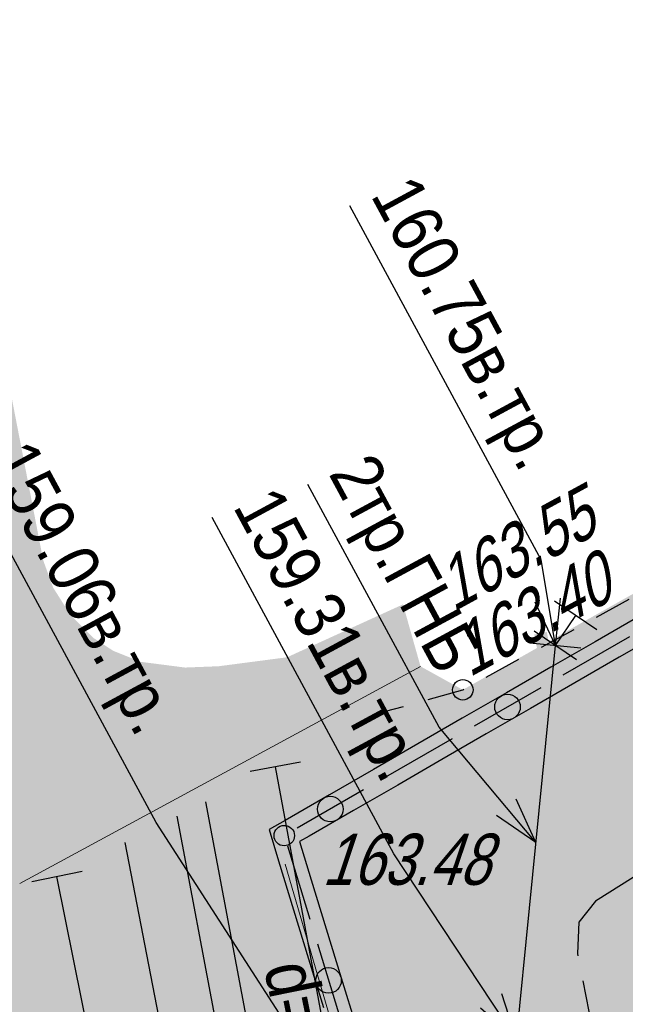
# Model space of a CAD drawing. Header units: millimetres. Extents: x 4385 to 11928, y 17253 to 36963.
# Tile 150 of 256: x 5836 to 5847, y 18684 to 18703. Entities that reach past the tile are written whole.
import ezdxf
from ezdxf.enums import TextEntityAlignment as Align

# ---------------------------------------------------------------- set-up
doc = ezdxf.new("R2010")
doc.units = ezdxf.units.MM
for name, color, linetype, lineweight in [('Геоподоснова_34179-21 от 9.08.21$0$Водосток', 7, 'Continuous', 25), ('Геоподоснова_34179-21 от 9.08.21$0$Горизонтали', 7, 'Continuous', 25), ('Геоподоснова_34179-21 от 9.08.21$0$Граница улицы', 7, 'Continuous', 25), ('Геоподоснова_34179-21 от 9.08.21$0$Кабель Мосэнерго', 7, 'Continuous', 25), ('Геоподоснова_34179-21 от 9.08.21$0$Кабель Мосэнерго проектный', 7, 'Continuous', 25), ('Геоподоснова_34179-21 от 9.08.21$0$Канализация самотёчная', 7, 'Continuous', 25), ('Геоподоснова_34179-21 от 9.08.21$0$Красные линии', 7, 'Continuous', 25), ('Геоподоснова_34179-21 от 9.08.21$0$Ограды', 7, 'Continuous', 25), ('ГП_реконстр_Ботаническая$0$ГП_дороги_УДС', 205, 'Continuous', 5)]:
    doc.layers.add(name, color=color, linetype=linetype, lineweight=lineweight)
doc.layers.add('ГП_граница_аренд_зем_500', color=7, linetype='Continuous', true_color=0x000000)
for name, color, linetype, lineweight, true_color, transparency in [('ГП_дороги_штриховка_сущ', 7, 'Continuous', 0, 0xc8d0d0, 0.6), ('ГП_реконстр_Ботаническая$0$ГП_озел_проект_УДС', 7, 'Continuous', 0, 0xbedfd7, 0.5), ('ГП_реконстр_Ботаническая$0$ГП_тротуары_штриховка_УДС', 7, 'Continuous', 0, 0xd3c4ab, 0.5)]:
    doc.layers.add(name, color=color, linetype=linetype, lineweight=lineweight, true_color=true_color, transparency=transparency)
doc.styles.add('Геоподоснова_34179-21 от 9.08.21$0$Style-RUSSIAN_1251', font='RUSSIAN_1251.shx')
doc.styles.add('Геоподоснова_34179-21 от 9.08.21$0$Style-RUSSIAN_1251 I 0.32289', font='RUSSIAN_1251.shx', dxfattribs={"oblique": 18.5})

# ---------------------------------------------------------------- blocks, each defined once
blk = doc.blocks.new('Геоподоснова_34179-21 от 9.08.21$0$PIKET_64')
at = {"layer": 'Геоподоснова_34179-21 от 9.08.21$0$Горизонтали', "color": 7, "linetype": 'Continuous', "lineweight": 25}
blk.add_arc((0, 0), 0.2, 0, 360, dxfattribs=at)
blk = doc.blocks.new('Геоподоснова_34179-21 от 9.08.21$0$msdElementTypeLineString_96')
at = {"layer": 'Геоподоснова_34179-21 от 9.08.21$0$Граница улицы', "color": 7, "linetype": 'Continuous', "lineweight": 25}
for p, q in [((8.427, 4.214), (8.741, 4.397)), ((6.282, 3.02), (6.921, 3.368)), ((4.128, 1.842), (4.767, 2.191)), ((3.05, 1.256), (3.689, 1.603)), ((1.971, 0.67), (2.611, 1.017)), ((0.001, 0.001), (0.351, 0.098))]:
    blk.add_line(p, q, dxfattribs=at)
at = {"layer": 'Геоподоснова_34179-21 от 9.08.21$0$Граница улицы', "color": 7, "linetype": 'Continuous', "lineweight": 25, "flags": 128}
for points in [[(7.359, 3.608), (7.757, 3.825), (7.994, 3.963)], [(5.205, 2.431), (5.474, 2.577), (5.844, 2.78)], [(0.833, 0.232), (1.513, 0.421), (1.532, 0.431)]]:
    blk.add_lwpolyline(points, dxfattribs=at)
blk = doc.blocks.new('Геоподоснова_34179-21 от 9.08.21$0$msdElementTypeLineString_119')
at = {"layer": 'Геоподоснова_34179-21 от 9.08.21$0$Ограды', "linetype": 'Continuous', "lineweight": 25}
h = blk.add_hatch(color=7, dxfattribs=at)
edge = h.paths.add_edge_path()
edge.add_arc((5.117, 141.413), 0.25, 0, 360)
h = blk.add_hatch(color=7, dxfattribs=at)
edge = h.paths.add_edge_path()
edge.add_arc((1.651, 139.416), 0.25, 0, 360)
h = blk.add_hatch(color=7, dxfattribs=at)
edge = h.paths.add_edge_path()
edge.add_arc((1.617, 136.066), 0.25, 0, 360)
at = {"layer": 'Геоподоснова_34179-21 от 9.08.21$0$Ограды', "color": 7, "linetype": 'Continuous', "lineweight": 25}
for p, q in [((7.698, 143.188), (6.832, 142.689)), ((8.168, 142.882), (7.301, 142.383)), ((6.832, 142.689), (5.965, 142.19)), ((7.5, 142.786), (6.2, 142.037)), ((7.301, 142.383), (6.435, 141.884)), ((5.965, 142.19), (5.099, 141.691)), ((6.435, 141.884), (5.568, 141.384)), ((5.099, 141.691), (4.232, 141.192)), ((5.767, 141.787), (4.467, 141.039)), ((5.568, 141.384), (4.702, 140.885)), ((4.232, 141.192), (3.366, 140.693)), ((4.034, 140.789), (2.734, 140.04)), ((4.702, 140.885), (3.835, 140.386)), ((3.366, 140.693), (2.499, 140.193)), ((3.835, 140.386), (2.969, 139.887)), ((2.499, 140.193), (1.633, 139.694)), ((2.301, 139.791), (1.001, 139.042)), ((2.969, 139.887), (2.102, 139.388)), ((1.633, 139.694), (0.766, 139.195)), ((2.102, 139.388), (1.236, 138.889)), ((0.813, 138.696), (1.251, 137.261)), ((0.641, 138.404), (0.933, 137.448)), ((1.277, 138.031), (1.57, 137.075)), ((0.933, 137.448), (1.226, 136.491)), ((1.57, 137.075), (1.862, 136.119)), ((1.398, 136.783), (1.837, 135.349)), ((1.226, 136.491), (1.518, 135.535)), ((1.862, 136.119), (2.155, 135.163))]:
    blk.add_line(p, q, dxfattribs=at)
at = {"layer": 'Геоподоснова_34179-21 от 9.08.21$0$Ограды', "color": 7, "linetype": 'Continuous', "lineweight": 25, "flags": 128}
for points in [[(0.766, 139.195), (0.454, 139.015), (0.641, 138.404)], [(1.236, 138.889), (1.048, 138.78), (1.277, 138.031)]]:
    blk.add_lwpolyline(points, dxfattribs=at)
at = {"layer": 'Геоподоснова_34179-21 от 9.08.21$0$Ограды', "color": 7, "linetype": 'Continuous', "lineweight": 25}
for centre in [(5.117, 141.413), (5.117, 141.413), (1.651, 139.416), (1.651, 139.416), (1.617, 136.066), (1.617, 136.066)]:
    blk.add_circle(centre, 0.25, dxfattribs=at)
blk = doc.blocks.new('Геоподоснова_34179-21 от 9.08.21$0$PIKET_490')
at = {"layer": 'Геоподоснова_34179-21 от 9.08.21$0$Горизонтали', "color": 7, "linetype": 'Continuous', "lineweight": 25}
blk.add_arc((0, 0), 0.2, 0, 360, dxfattribs=at)
blk = doc.blocks.new('Геоподоснова_34179-21 от 9.08.21$0$msdElementTypeLineString_385')
at = {"layer": 'Геоподоснова_34179-21 от 9.08.21$0$Канализация самотёчная', "color": 16, "linetype": 'Continuous', "lineweight": 25}
blk.add_line((0, 111.442), (3.217, 94.71), dxfattribs=at)
blk = doc.blocks.new('Геоподоснова_34179-21 от 9.08.21$0$msdElementTypeMultiLine_203')
at = {"layer": 'Геоподоснова_34179-21 от 9.08.21$0$Канализация самотёчная', "color": 16, "linetype": 'Continuous', "lineweight": 25}
blk.add_blockref('Геоподоснова_34179-21 от 9.08.21$0$msdElementTypeLineString_385', (0.506, 0.506), dxfattribs=at)
blk = doc.blocks.new('Геоподоснова_34179-21 от 9.08.21$0$msdElementTypeLineString_399')
at = {"layer": 'Геоподоснова_34179-21 от 9.08.21$0$Водосток', "color": 30, "linetype": 'Continuous', "lineweight": 25}
blk.add_line((0, 111.851), (2.827, 96.882), dxfattribs=at)
blk = doc.blocks.new('Геоподоснова_34179-21 от 9.08.21$0$msdElementTypeLineString_400')
at = {"layer": 'Геоподоснова_34179-21 от 9.08.21$0$Водосток', "color": 30, "linetype": 'Continuous', "lineweight": 25}
blk.add_line((0.001, 111.651), (2.812, 96.765), dxfattribs=at)
blk = doc.blocks.new('Геоподоснова_34179-21 от 9.08.21$0$msdElementTypeMultiLine_215')
at = {"layer": 'Геоподоснова_34179-21 от 9.08.21$0$Водосток', "color": 30, "linetype": 'Continuous', "lineweight": 25}
for name, p in [('Геоподоснова_34179-21 от 9.08.21$0$msdElementTypeLineString_399', (0.746, 0.507)), ('Геоподоснова_34179-21 от 9.08.21$0$msdElementTypeLineString_400', (0.188, 0.426))]:
    blk.add_blockref(name, p, dxfattribs=at)
blk = doc.blocks.new('Геоподоснова_34179-21 от 9.08.21$0$msdElementTypeLineString_419')
at = {"layer": 'Геоподоснова_34179-21 от 9.08.21$0$Кабель Мосэнерго', "color": 7, "linetype": 'Continuous', "lineweight": 25}
blk.add_line((1.99, 27.751), (1.01, 27.553), dxfattribs=at)
blk = doc.blocks.new('Геоподоснова_34179-21 от 9.08.21$0$msdElementTypeMultiLine_226')
at = {"layer": 'Геоподоснова_34179-21 от 9.08.21$0$Кабель Мосэнерго', "color": 7, "linetype": 'Continuous', "lineweight": 25, "flags": 128}
blk.add_lwpolyline([(6.768, 1.5), (1.5, 27.652)], dxfattribs=at)
at = {"layer": 'Геоподоснова_34179-21 от 9.08.21$0$Кабель Мосэнерго', "color": 7, "linetype": 'Continuous', "lineweight": 25}
blk.add_blockref('Геоподоснова_34179-21 от 9.08.21$0$msdElementTypeLineString_419', (0, 0), dxfattribs=at)
blk = doc.blocks.new('Геоподоснова_34179-21 от 9.08.21$0$msdElementTypeLineString_420')
at = {"layer": 'Геоподоснова_34179-21 от 9.08.21$0$Кабель Мосэнерго', "color": 7, "linetype": 'Continuous', "lineweight": 25}
blk.add_line((1.992, 26.198), (1.009, 26.016), dxfattribs=at)
blk = doc.blocks.new('Геоподоснова_34179-21 от 9.08.21$0$msdElementTypeMultiLine_227')
at = {"layer": 'Геоподоснова_34179-21 от 9.08.21$0$Кабель Мосэнерго', "color": 7, "linetype": 'Continuous', "lineweight": 25, "flags": 128}
blk.add_lwpolyline([(6.067, 1.5), (1.501, 26.107)], dxfattribs=at)
at = {"layer": 'Геоподоснова_34179-21 от 9.08.21$0$Кабель Мосэнерго', "color": 7, "linetype": 'Continuous', "lineweight": 25}
blk.add_blockref('Геоподоснова_34179-21 от 9.08.21$0$msdElementTypeLineString_420', (0, 0), dxfattribs=at)
blk = doc.blocks.new('Геоподоснова_34179-21 от 9.08.21$0$msdElementTypeLineString_520')
at = {"layer": 'Геоподоснова_34179-21 от 9.08.21$0$Кабель Мосэнерго', "color": 7, "linetype": 'Continuous', "lineweight": 25}
for p, q in [((2.311, 1.805), (1.484, 2.366)), ((1.914, 1.219), (1.086, 1.781))]:
    blk.add_line(p, q, dxfattribs=at)
blk = doc.blocks.new('Геоподоснова_34179-21 от 9.08.21$0$msdElementTypeMultiLine_316')
at = {"layer": 'Геоподоснова_34179-21 от 9.08.21$0$Кабель Мосэнерго', "color": 7, "linetype": 'Continuous', "lineweight": 25, "flags": 128}
blk.add_lwpolyline([(1.5, 1.5), (1.898, 2.085)], dxfattribs=at)
at = {"layer": 'Геоподоснова_34179-21 от 9.08.21$0$Кабель Мосэнерго', "color": 7, "linetype": 'Continuous', "lineweight": 25}
blk.add_blockref('Геоподоснова_34179-21 от 9.08.21$0$msdElementTypeLineString_520', (0, 0), dxfattribs=at)
blk = doc.blocks.new('Геоподоснова_34179-21 от 9.08.21$0$msdElementTypeLineString_521')
at = {"layer": 'Геоподоснова_34179-21 от 9.08.21$0$Кабель Мосэнерго', "color": 7, "linetype": 'Continuous', "lineweight": 25}
for p, q in [((2.758, 9.151), (1.762, 9.249)), ((1.998, 1.451), (1.002, 1.549))]:
    blk.add_line(p, q, dxfattribs=at)
blk = doc.blocks.new('Геоподоснова_34179-21 от 9.08.21$0$msdElementTypeMultiLine_317')
at = {"layer": 'Геоподоснова_34179-21 от 9.08.21$0$Кабель Мосэнерго', "color": 7, "linetype": 'Continuous', "lineweight": 25, "flags": 128}
blk.add_lwpolyline([(1.5, 1.5), (2.26, 9.2)], dxfattribs=at)
at = {"layer": 'Геоподоснова_34179-21 от 9.08.21$0$Кабель Мосэнерго', "color": 7, "linetype": 'Continuous', "lineweight": 25}
blk.add_blockref('Геоподоснова_34179-21 от 9.08.21$0$msdElementTypeLineString_521', (0, 0), dxfattribs=at)
blk = doc.blocks.new('Геоподоснова_34179-21 от 9.08.21$0$DIMTXT_107')
at = {"layer": 'Геоподоснова_34179-21 от 9.08.21$0$Кабель Мосэнерго', "color": 7, "linetype": 'Continuous', "lineweight": 25}
for q in [(-0.278, 0.892), (-0.698, 0.621)]:
    blk.add_line((0, 0), q, dxfattribs=at)
at = {"layer": 'Геоподоснова_34179-21 от 9.08.21$0$Кабель Мосэнерго', "color": 7, "linetype": 'Continuous', "lineweight": 25, "flags": 128}
blk.add_lwpolyline([(0, 0), (-5.13, 7.952), (-8.847, 14.827)], dxfattribs=at)
at = {"layer": 'Геоподоснова_34179-21 от 9.08.21$0$Кабель Мосэнерго', "color": 7, "linetype": 'Continuous', "lineweight": 25, "style": 'Геоподоснова_34179-21 от 9.08.21$0$Style-RUSSIAN_1251', "width": 0.9}
blk.add_text('159.06в.тр.', height=1, rotation=298.4019, dxfattribs=at).set_placement((-7.572, 15.516), align=Align.TOP_LEFT)
blk = doc.blocks.new('Геоподоснова_34179-21 от 9.08.21$0$DIMTXT_108')
at = {"layer": 'Геоподоснова_34179-21 от 9.08.21$0$Кабель Мосэнерго', "color": 7, "linetype": 'Continuous', "lineweight": 25}
for q in [(-0.287, 0.889), (-0.705, 0.613)]:
    blk.add_line((0, 0), q, dxfattribs=at)
at = {"layer": 'Геоподоснова_34179-21 от 9.08.21$0$Кабель Мосэнерго', "color": 7, "linetype": 'Continuous', "lineweight": 25, "flags": 128}
blk.add_lwpolyline([(0, 0), (-2.397, 3.629), (-5.952, 10.205)], dxfattribs=at)
at = {"layer": 'Геоподоснова_34179-21 от 9.08.21$0$Кабель Мосэнерго', "color": 7, "linetype": 'Continuous', "lineweight": 25, "style": 'Геоподоснова_34179-21 от 9.08.21$0$Style-RUSSIAN_1251', "width": 0.9}
blk.add_text('159.31в.тр.', height=1, rotation=298.4019, dxfattribs=at).set_placement((-4.677, 10.895), align=Align.TOP_LEFT)
blk = doc.blocks.new('Геоподоснова_34179-21 от 9.08.21$0$DIMTXT_109')
at = {"layer": 'Геоподоснова_34179-21 от 9.08.21$0$Кабель Мосэнерго', "color": 7, "linetype": 'Continuous', "lineweight": 25}
for q in [(-0.394, 0.847), (0.099, 0.929)]:
    blk.add_line((0, 0), q, dxfattribs=at)
at = {"layer": 'Геоподоснова_34179-21 от 9.08.21$0$Кабель Мосэнерго', "color": 7, "linetype": 'Continuous', "lineweight": 25, "flags": 128}
blk.add_lwpolyline([(0, 0), (-0.279, 1.676), (-4.02, 8.594)], dxfattribs=at)
at = {"layer": 'Геоподоснова_34179-21 от 9.08.21$0$Кабель Мосэнерго', "color": 7, "linetype": 'Continuous', "lineweight": 25, "style": 'Геоподоснова_34179-21 от 9.08.21$0$Style-RUSSIAN_1251', "width": 0.9}
blk.add_text('160.75в.тр.', height=1, rotation=298.4019, dxfattribs=at).set_placement((-2.744, 9.283), align=Align.TOP_LEFT)
blk = doc.blocks.new('Геоподоснова_34179-21 от 9.08.21$0$DIMTXT_111')
at = {"layer": 'Геоподоснова_34179-21 от 9.08.21$0$Кабель Мосэнерго', "color": 7, "linetype": 'Continuous', "lineweight": 25}
for q in [(-0.388, 0.85), (-0.77, 0.528)]:
    blk.add_line((0, 0), q, dxfattribs=at)
at = {"layer": 'Геоподоснова_34179-21 от 9.08.21$0$Кабель Мосэнерго', "color": 7, "linetype": 'Continuous', "lineweight": 25, "flags": 128}
blk.add_lwpolyline([(0, 0), (-1.895, 2.254), (-4.461, 7)], dxfattribs=at)
at = {"layer": 'Геоподоснова_34179-21 от 9.08.21$0$Кабель Мосэнерго', "color": 7, "linetype": 'Continuous', "lineweight": 25, "style": 'Геоподоснова_34179-21 от 9.08.21$0$Style-RUSSIAN_1251', "width": 0.9}
blk.add_text('2тр.ГНБ', height=1, rotation=298.4019, dxfattribs=at).set_placement((-3.186, 7.69), align=Align.TOP_LEFT)
blk = doc.blocks.new('Геоподоснова_34179-21 от 9.08.21$0$msdElementTypeLineString_900')
at = {"layer": 'Геоподоснова_34179-21 от 9.08.21$0$Кабель Мосэнерго проектный', "color": 7, "linetype": 'Continuous', "lineweight": 25}
blk.add_line((1.918, 10.581), (2.815, 6.022), dxfattribs=at)
at = {"layer": 'Геоподоснова_34179-21 от 9.08.21$0$Кабель Мосэнерго проектный', "color": 7, "linetype": 'Continuous', "lineweight": 25, "flags": 128}
for points in [[(3.129, 12.746), (2.164, 12.144), (1.839, 11.729), (1.812, 11.115), (1.821, 11.071)], [(2.912, 5.531), (3.448, 2.804), (3.385, 2.344), (3.106, 1.875), (2.337, 1.495)], [(1.889, 1.273), (0.463, 0.567), (0.202, 0.278), (0.001, 0.001)]]:
    blk.add_lwpolyline(points, dxfattribs=at)
blk = doc.blocks.new('Геоподоснова_34179-21 от 9.08.21$0$msdElementTypeMultiLine_561')
at = {"layer": 'Геоподоснова_34179-21 от 9.08.21$0$Кабель Мосэнерго проектный', "color": 7, "linetype": 'Continuous', "lineweight": 25}
blk.add_blockref('Геоподоснова_34179-21 от 9.08.21$0$msdElementTypeLineString_900', (0, 0), dxfattribs=at)
blk = doc.blocks.new('Геоподоснова_34179-21 от 9.08.21$0$msdElementTypeLineString_923')
at = {"layer": 'Геоподоснова_34179-21 от 9.08.21$0$Красные линии', "linetype": 'Continuous', "lineweight": 25}
for points in [[(0.167, 263.145), (0.003, 263.987), (0.248, 264.035), (0.412, 263.193)], [(0.933, 259.219), (0.358, 262.163), (0.604, 262.211), (1.178, 259.267)], [(1.699, 255.293), (1.124, 258.237), (1.37, 258.285), (1.944, 255.341)]]:
    blk.add_hatch(color=1, dxfattribs=at).paths.add_polyline_path(points)
blk = doc.blocks.new('Геоподоснова_34179-21 от 9.08.21$0$msdElementTypeLineString_927')
at = {"layer": 'Геоподоснова_34179-21 от 9.08.21$0$Красные линии', "linetype": 'Continuous', "lineweight": 25}
for points in [[(0.194, 242.519), (0.003, 243.501), (0.248, 243.549), (0.439, 242.567)], [(0.386, 241.538), (0.194, 242.519), (0.439, 242.567), (0.631, 241.586)], [(0.577, 240.556), (0.386, 241.538), (0.631, 241.586), (0.822, 240.604)], [(0.769, 239.575), (0.577, 240.556), (0.822, 240.604), (1.014, 239.623)], [(0.96, 238.593), (0.769, 239.575), (1.014, 239.623), (1.205, 238.641)], [(1.152, 237.612), (0.96, 238.593), (1.205, 238.641), (1.397, 237.66)], [(1.343, 236.63), (1.152, 237.612), (1.397, 237.66), (1.588, 236.678)], [(1.535, 235.649), (1.343, 236.63), (1.588, 236.678), (1.78, 235.697)]]:
    blk.add_hatch(color=1, dxfattribs=at).paths.add_polyline_path(points)
blk = doc.blocks.new('Геоподоснова_34179-21 от 9.08.21')
at = {"layer": 'Геоподоснова_34179-21 от 9.08.21$0$Водосток', "color": 30, "linetype": 'Continuous', "lineweight": 25}
blk.add_blockref('Геоподоснова_34179-21 от 9.08.21$0$msdElementTypeMultiLine_215', (5838.539, 18575.165), dxfattribs=at)
at = {"layer": 'Геоподоснова_34179-21 от 9.08.21$0$Горизонтали', "color": 7, "linetype": 'Continuous', "lineweight": 25}
for name, p in [('Геоподоснова_34179-21 от 9.08.21$0$PIKET_64', (5844.32, 18689.715)), ('Геоподоснова_34179-21 от 9.08.21$0$PIKET_490', (5840.828, 18686.864))]:
    blk.add_blockref(name, p, dxfattribs=at)
at = {"layer": 'Геоподоснова_34179-21 от 9.08.21$0$Граница улицы', "color": 7, "linetype": 'Continuous', "lineweight": 25}
blk.add_blockref('Геоподоснова_34179-21 от 9.08.21$0$msdElementTypeLineString_96', (5842.807, 18689.294), dxfattribs=at)
at = {"layer": 'Геоподоснова_34179-21 от 9.08.21$0$Кабель Мосэнерго', "color": 7, "linetype": 'Continuous', "lineweight": 25}
for name, p in [('Геоподоснова_34179-21 от 9.08.21$0$DIMTXT_109', (5846.13, 18690.58)), ('Геоподоснова_34179-21 от 9.08.21$0$DIMTXT_107', (5843.45, 18679.17)), ('Геоподоснова_34179-21 от 9.08.21$0$DIMTXT_111', (5845.75, 18686.73)), ('Геоподоснова_34179-21 от 9.08.21$0$DIMTXT_108', (5845.37, 18682.88)), ('Геоподоснова_34179-21 от 9.08.21$0$msdElementTypeMultiLine_316', (5844.63, 18689.08)), ('Геоподоснова_34179-21 от 9.08.21$0$msdElementTypeMultiLine_317', (5843.87, 18681.38)), ('Геоподоснова_34179-21 от 9.08.21$0$msdElementTypeMultiLine_227', (5839.155, 18662.105)), ('Геоподоснова_34179-21 от 9.08.21$0$msdElementTypeMultiLine_226', (5834.883, 18658.411))]:
    blk.add_blockref(name, p, dxfattribs=at)
at = {"layer": 'Геоподоснова_34179-21 от 9.08.21$0$Кабель Мосэнерго проектный', "color": 7, "linetype": 'Continuous', "lineweight": 25}
blk.add_blockref('Геоподоснова_34179-21 от 9.08.21$0$msdElementTypeMultiLine_561', (5844.748, 18673.442), dxfattribs=at)
at = {"layer": 'Геоподоснова_34179-21 от 9.08.21$0$Канализация самотёчная', "color": 16, "linetype": 'Continuous', "lineweight": 25}
blk.add_blockref('Геоподоснова_34179-21 от 9.08.21$0$msdElementTypeMultiLine_203', (5837.207, 18574.784), dxfattribs=at)
at = {"layer": 'Геоподоснова_34179-21 от 9.08.21$0$Красные линии', "color": 1, "linetype": 'Continuous', "lineweight": 25}
for name, p in [('Геоподоснова_34179-21 от 9.08.21$0$msdElementTypeLineString_923', (5845.715, 18426.809)), ('Геоподоснова_34179-21 от 9.08.21$0$msdElementTypeLineString_927', (5845.715, 18447.295))]:
    blk.add_blockref(name, p, dxfattribs=at)
at = {"layer": 'Геоподоснова_34179-21 от 9.08.21$0$Ограды', "color": 7, "linetype": 'Continuous', "lineweight": 25}
blk.add_blockref('Геоподоснова_34179-21 от 9.08.21$0$msdElementTypeLineString_119', (5840.077, 18547.967), dxfattribs=at)
at = {"layer": 'Геоподоснова_34179-21 от 9.08.21$0$Водосток', "color": 30, "linetype": 'Continuous', "lineweight": 25, "style": 'Геоподоснова_34179-21 от 9.08.21$0$Style-RUSSIAN_1251', "width": 0.899998}
blk.add_text('d=600ж.б.', height=1, rotation=281.3562, dxfattribs=at).set_placement((5840.43, 18684.293))
at = {"layer": 'Геоподоснова_34179-21 от 9.08.21$0$Горизонтали', "color": 7, "linetype": 'Continuous', "lineweight": 25, "style": 'Геоподоснова_34179-21 от 9.08.21$0$Style-RUSSIAN_1251 I 0.32289', "oblique": 18.5, "width": 0.799996}
blk.add_text('163.55', height=1, rotation=28.5174, dxfattribs=at).set_placement((5844.13, 18691.231))
blk.add_text('163.40', height=1, rotation=28.5174, dxfattribs=at).set_placement((5843.97, 18690.832), align=Align.TOP_LEFT)
blk.add_text('163.48', height=1, dxfattribs=at).set_placement((5841.564, 18685.902))
blk = doc.blocks.new('ГП_реконстр_Ботаническая')
at = {"layer": 'ГП_реконстр_Ботаническая$0$ГП_озел_проект_УДС'}
h = blk.add_hatch(color=256, dxfattribs=at)
h.dxf.hatch_style = 1
h.paths.add_polyline_path([(5835.654, 18685.928), (5834.895, 18686.043), (5816.871, 18778.449), (5817.718, 18778.605), (5819.219, 18778.883), (5819.233, 18778.681), (5826.961, 18739.335), (5831.725, 18714.89), (5836.114, 18692.246), (5836.309, 18691.712), (5836.648, 18691.176), (5837.103, 18690.725), (5837.482, 18690.478), (5838.019, 18690.262), (5838.89, 18690.15), (5839.547, 18690.176), (5840.883, 18690.351), (5843.15, 18691.385), (5843.492, 18690.176), (5843.492, 18690.175), (5843.22, 18690.026), (5842.903, 18689.853), (5842.463, 18689.615), (5841.833, 18689.274), (5841.393, 18689.036), (5841.078, 18688.865), (5841.075, 18688.864)])
at = {"layer": 'ГП_реконстр_Ботаническая$0$ГП_тротуары_штриховка_УДС'}
h = blk.add_hatch(color=256, dxfattribs=at)
h.dxf.hatch_style = 1
h.paths.add_polyline_path([(5813.814, 18789.891), (5813.534, 18789.476), (5813.291, 18789.115), (5813.29, 18789.114), (5813.228, 18789.006), (5813.159, 18788.885), (5812.909, 18788.452), (5812.699, 18788.086), (5832.988, 18684.071), (5833.232, 18682.819), (5833.264, 18682.665), (5833.339, 18682.346), (5833.423, 18682.046), (5833.61, 18681.497), (5833.742, 18681.173), (5834.141, 18680.377), (5834.361, 18680.015), (5834.673, 18679.566), (5834.963, 18679.199), (5835.219, 18678.91), (5835.441, 18678.68), (5835.702, 18678.432), (5836.314, 18677.929), (5836.663, 18677.684), (5837.066, 18677.433), (5837.21, 18677.351), (5837.487, 18677.205), (5837.761, 18677.074), (5838.329, 18676.84), (5838.771, 18676.693), (5839.228, 18676.569), (5839.644, 18676.482), (5840.103, 18676.411), (5840.396, 18676.381), (5840.741, 18676.358), (5841.223, 18676.352), (5841.479, 18676.361), (5842.161, 18676.424), (5842.544, 18676.486), (5842.995, 18676.583), (5843.35, 18676.679), (5843.659, 18676.777), (5840.845, 18686.306), (5840.453, 18686.995), (5844.32, 18689.715), (5843.493, 18690.173), (5843.218, 18690.024), (5842.903, 18689.853), (5842.463, 18689.615), (5841.833, 18689.274), (5841.393, 18689.036), (5841.393, 18689.035), (5841.078, 18688.864), (5841.075, 18688.864), (5835.654, 18685.928), (5834.895, 18686.043), (5814.47, 18790.758), (5814.231, 18790.453), (5814.129, 18790.323), (5813.964, 18790.112), (5813.954, 18790.099), (5813.934, 18790.069)])
at = {"layer": 'ГП_реконстр_Ботаническая$0$ГП_дороги_УДС'}
for p, q in [((5843.493, 18690.173), (5835.654, 18685.928)), ((5843.645, 18676.772), (5840.845, 18686.306))]:
    blk.add_line(p, q, dxfattribs=at)

msp = doc.modelspace()

# ---------------------------------------------------------------- hatches: boundary and pattern name
at = {"layer": 'ГП_дороги_штриховка_сущ'}
h = msp.add_hatch(color=256, dxfattribs=at)
h.dxf.hatch_style = 1
h.paths.add_polyline_path([(5883.21, 18685.04), (5889.882, 18688.44), (5892.03, 18689.535), (5896.332, 18691.713), (5899.559, 18693.347), (5904.918, 18696.108), (5905.873, 18696.271), (5898.161, 18704.489), (5888.561, 18714.72), (5888.066, 18714.3), (5872.561, 18705.873), (5860.636, 18698.968), (5857.378, 18697.074), (5844.32, 18689.715), (5841.45, 18688.92), (5840.729, 18688.812), (5840.729, 18688.807), (5840.354, 18688.755), (5839.877, 18688.686), (5843.659, 18676.777), (5846.674, 18666.459), (5872.071, 18679.27)])

# ---------------------------------------------------------------- linework, layer by layer
at = {"layer": 'ГП_граница_аренд_зем_500', "color": 190, "true_color": 0x9933ff, "const_width": 0.6}
msp.add_lwpolyline([(5892.85, 18716.544), (6024.877, 18575.86), (6064.881, 18533.238), (5990.171, 18463.136), (5886.567, 18442.93), (5839.299, 18683.877)], close=True, dxfattribs=at)

# ---------------------------------------------------------------- block references
for name in ['ГП_реконстр_Ботаническая', 'Геоподоснова_34179-21 от 9.08.21']:
    msp.add_blockref(name, (0, 0))

doc.saveas('drawing.dxf')
